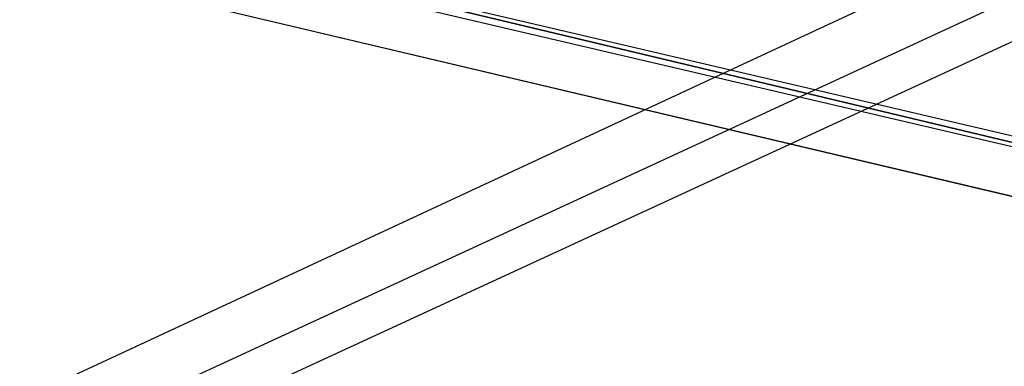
# Model space of a CAD drawing. Header units: feet. Extents: x -79 to 198, y -22 to 181.
# Tile 37 of 256: x 83.97 to 87.73, y 14.32 to 15.65. Entities that reach past the tile are written whole.
import ezdxf

# ---------------------------------------------------------------- set-up
doc = ezdxf.new("R2010")
doc.units = ezdxf.units.FT
doc.layers.add('A-LINEA', color=7, linetype='CONTINUOUS')

msp = doc.modelspace()

# ---------------------------------------------------------------- linework, layer by layer
at = {"layer": 'A-LINEA'}
for p, q in [((71.4822, 8.3811), (121.6031, 31.7045)), ((71.0512, 8.0092), (121.838, 31.468)), ((71.0098, 7.8319), (121.9507, 31.3451)), ((77.3867, 17.4311), (89.6, 14.5378))]:
    msp.add_line(p, q, dxfattribs=at)
for points in [[(126.2667, 36.6311), (119.2267, 38.2978), (119.16, 37.9644), (109.12, 40.3378), (105.48, 24.9378), (96.3733, 27.2578), (96.2667, 26.7644), (92.6933, 27.6178), (92.1333, 25.2311), (89.6, 14.5378), (77.3867, 17.4311), (77.2267, 16.7778), (73.6667, 17.6178), (72.7067, 13.6044), (71.9067, 10.1778)], [(88.68, 14.9778), (88.6667, 14.9644), (85.0933, 15.8178), (85.0933, 15.8311), (88.68, 14.9911), (88.68, 14.9778)], [(88.6667, 14.9511), (85.08, 15.7911), (85.08, 15.8178), (85.0933, 15.8178), (88.6667, 14.9644), (88.6667, 14.9511)]]:
    msp.add_lwpolyline(points, dxfattribs=at)

doc.saveas('drawing.dxf')
